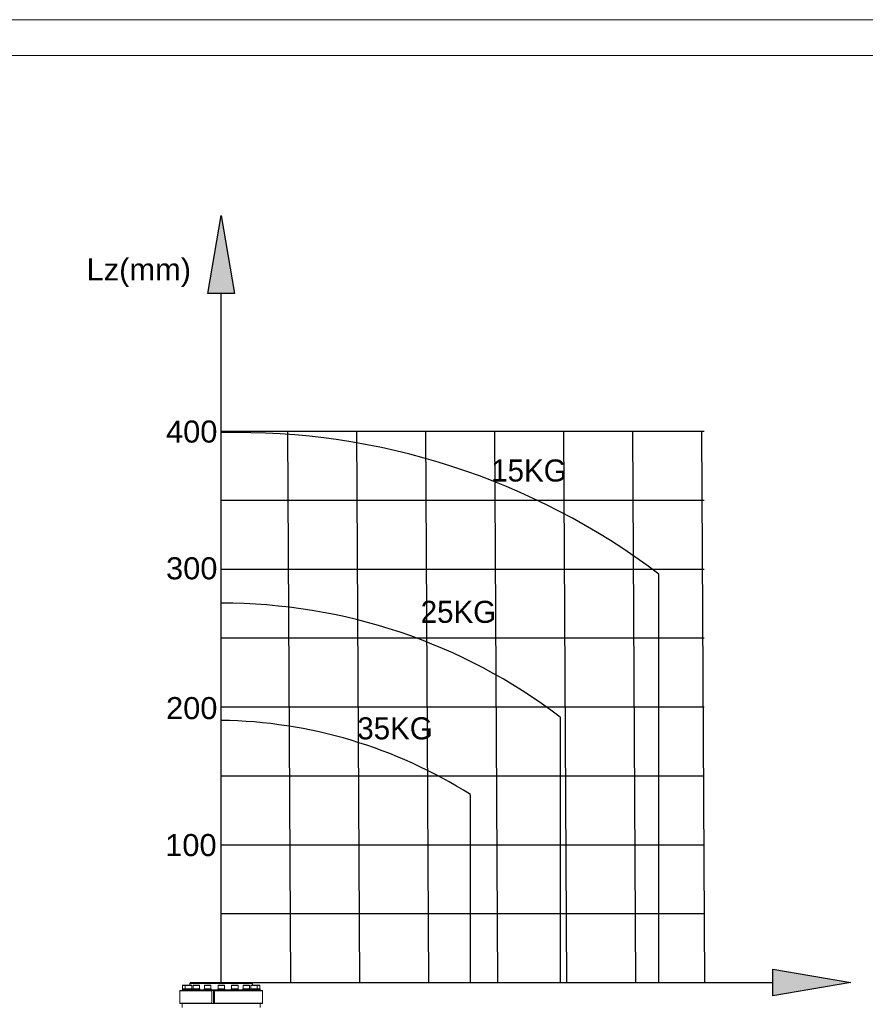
# Model space of a CAD drawing. Header units: millimetres. Extents: x 6316 to 18291, y -19059 to -9021.
# Tile 117 of 146: x 17764 to 18071, y -18871 to -18513. Entities that reach past the tile are written whole.
import ezdxf

# ---------------------------------------------------------------- set-up
doc = ezdxf.new("R2010")
doc.units = ezdxf.units.MM
doc.header["$LTSCALE"] = 10
doc.layers.get('Defpoints').update_dxf_attribs({"true_color": 0x5e5e5e})
for name, color, linetype, lineweight in [('1轮廓实线层', 7, 'Continuous', 18), ('2细线层', 4, 'Continuous', 13), ('图框层', 7, 'Continuous', 18)]:
    doc.layers.add(name, color=color, linetype=linetype, lineweight=lineweight)
doc.layers.add('剖面线层', color=7, linetype='Continuous')
doc.styles.add('SLDTEXTSTYLE0', font='txt', dxfattribs={"bigfont": 'bigfont'})

# ---------------------------------------------------------------- blocks, each defined once
blk = doc.blocks.new('*U142')
blk.add_line((-87.5, 0), (87.5, 0))
blk = doc.blocks.new('*U143')
at = {"layer": 'Defpoints', "color": 0, "linetype": 'ByBlock', "lineweight": -2, "transparency": 16777216}
for p in [(0, 175), (0, 150), (0, 125), (0, 100), (0, 75), (0, 50), (0, 25), (0, 0)]:
    blk.add_blockref('*U142', p, dxfattribs=at)
blk = doc.blocks.new('*U139')
blk.add_line((-0.55, 100), (0.55, -100))
blk = doc.blocks.new('*U141')
at = {"layer": 'Defpoints', "color": 0, "linetype": 'ByBlock', "lineweight": -2, "transparency": 16777216}
for p in [(0, 0), (25, 0), (50, 0), (75, 0), (100, 0), (125, 0), (150, 0)]:
    blk.add_blockref('*U139', p, dxfattribs=at)
blk = doc.blocks.new('ZwmFrameMain_3_A4^_^无分区图框^_^landscape')
at = {"layer": '1轮廓实线层'}
blk.add_line((267, 200), (0, 200), dxfattribs=at)
at = {"layer": '2细线层'}
blk.add_line((272, 205), (-25, 205), dxfattribs=at)

msp = doc.modelspace()

# ---------------------------------------------------------------- hatches: boundary and pattern name
h = msp.add_hatch(color=256)
h.dxf.hatch_style = 1
h.paths.add_polyline_path([(17832.49, -18612.64), (17842.18, -18612.64), (17837.34, -18584.44)])
h = msp.add_hatch(color=256)
h.dxf.hatch_style = 1
h.paths.add_polyline_path([(18037.34, -18857.8), (18037.34, -18867.49), (18065.54, -18862.64)])

# ---------------------------------------------------------------- linework, layer by layer
for p, q in [((17837.34, -18862.64), (17837.34, -18612.64)), ((17995.94, -18862.64), (17995.94, -18714.45)), ((17960.19, -18766.33), (17960.19, -18862.64)), ((17927.69, -18862.64), (17927.69, -18794.5)), ((17837.34, -18862.64), (18037.34, -18862.64))]:
    msp.add_line(p, q)
at = {"color": 7, "linetype": 'Continuous', "lineweight": 18}
for p, q in [((17823.45, -18863.58), (17823.34, -18863.69)), ((17823.34, -18863.69), (17823.34, -18864.91)), ((17824.31, -18863.69), (17823.34, -18863.69)), ((17823.45, -18863.58), (17824.43, -18863.58)), ((17824.43, -18863.58), (17824.31, -18863.69)), ((17824.31, -18863.69), (17824.31, -18864.91)), ((17826.65, -18863.69), (17824.31, -18863.69)), ((17824.43, -18863.58), (17826.53, -18863.58)), ((17826.2, -18862.64), (17826, -18862.98)), ((17826, -18862.98), (17826, -18863.58)), ((17848.67, -18862.98), (17826, -18862.98)), ((17826.2, -18862.64), (17848.48, -18862.64)), ((17826.65, -18863.69), (17826.53, -18863.58)), ((17826.65, -18864.91), (17826.65, -18863.69)), ((17827.21, -18863.58), (17827.1, -18863.69)), ((17827.1, -18863.69), (17827.1, -18864.91)), ((17829.43, -18863.69), (17827.1, -18863.69)), ((17827.21, -18863.58), (17829.31, -18863.58)), ((17829.43, -18863.69), (17829.31, -18863.58)), ((17829.43, -18864.91), (17829.43, -18863.69)), ((17831.38, -18863.58), (17831.26, -18863.69)), ((17831.26, -18863.69), (17831.26, -18864.91)), ((17833.59, -18863.69), (17831.26, -18863.69)), ((17831.38, -18863.58), (17833.48, -18863.58)), ((17833.59, -18863.69), (17833.48, -18863.58)), ((17833.59, -18864.91), (17833.59, -18863.69)), ((17836.29, -18863.58), (17836.17, -18863.69)), ((17836.17, -18863.69), (17836.17, -18864.91)), ((17838.5, -18863.69), (17836.17, -18863.69)), ((17836.29, -18863.58), (17838.39, -18863.58)), ((17838.5, -18863.69), (17838.39, -18863.58)), ((17838.5, -18864.91), (17838.5, -18863.69)), ((17841.2, -18863.58), (17841.08, -18863.69)), ((17841.08, -18863.69), (17841.08, -18864.91)), ((17843.41, -18863.69), (17841.08, -18863.69)), ((17841.2, -18863.58), (17843.3, -18863.58)), ((17843.41, -18863.69), (17843.3, -18863.58)), ((17843.41, -18864.91), (17843.41, -18863.69)), ((17845.36, -18863.58), (17845.24, -18863.69)), ((17845.24, -18863.69), (17845.24, -18864.91)), ((17847.58, -18863.69), (17845.24, -18863.69)), ((17845.36, -18863.58), (17847.46, -18863.58)), ((17847.58, -18863.69), (17847.46, -18863.58)), ((17847.58, -18864.91), (17847.58, -18863.69)), ((17848.14, -18863.58), (17848.03, -18863.69)), ((17848.03, -18863.69), (17848.03, -18864.91)), ((17850.36, -18863.69), (17848.03, -18863.69)), ((17848.14, -18863.58), (17850.24, -18863.58)), ((17848.67, -18862.98), (17848.48, -18862.64)), ((17848.67, -18863.58), (17848.67, -18862.98)), ((17850.36, -18863.69), (17850.24, -18863.58)), ((17850.24, -18863.58), (17851.22, -18863.58)), ((17850.36, -18864.91), (17850.36, -18863.69)), ((17851.34, -18863.69), (17850.36, -18863.69)), ((17851.34, -18863.69), (17851.22, -18863.58)), ((17851.34, -18864.91), (17851.34, -18863.69)), ((17822.5, -18865.51), (17822.34, -18865.68)), ((17822.34, -18865.68), (17822.34, -18870.14)), ((17833.92, -18865.68), (17822.34, -18865.68)), ((17822.5, -18865.51), (17834.14, -18865.51)), ((17823.24, -18864.91), (17823.24, -18865.2)), ((17824.21, -18864.91), (17823.24, -18864.91)), ((17823.24, -18865.18), (17823.24, -18865.21)), ((17823.24, -18865.18), (17823.24, -18865.21)), ((17823.24, -18865.2), (17823.24, -18865.51)), ((17823.3, -18865.18), (17823.3, -18865.21)), ((17823.3, -18865.21), (17823.3, -18865.18)), ((17823.41, -18865.18), (17823.41, -18865.21)), ((17823.41, -18865.21), (17823.41, -18865.18)), ((17823.56, -18865.18), (17823.56, -18865.21)), ((17823.56, -18865.21), (17823.56, -18865.18)), ((17823.76, -18865.18), (17823.76, -18865.21)), ((17823.76, -18865.21), (17823.76, -18865.18)), ((17823.99, -18865.18), (17823.99, -18865.21)), ((17823.99, -18865.21), (17823.99, -18865.18)), ((17824.21, -18864.91), (17824.21, -18865.2)), ((17824.31, -18864.91), (17824.21, -18864.91)), ((17824.21, -18865.2), (17824.21, -18865.51)), ((17824.22, -18865.18), (17824.22, -18865.21)), ((17824.22, -18865.21), (17824.22, -18865.18)), ((17824.27, -18865.18), (17824.27, -18865.21)), ((17824.27, -18865.21), (17824.27, -18865.18)), ((17826.75, -18864.91), (17824.31, -18864.91)), ((17824.37, -18865.18), (17824.37, -18865.21)), ((17824.37, -18865.18), (17824.37, -18865.21)), ((17824.52, -18865.18), (17824.52, -18865.21)), ((17824.52, -18865.21), (17824.52, -18865.18)), ((17824.71, -18865.18), (17824.71, -18865.21)), ((17824.71, -18865.21), (17824.71, -18865.18)), ((17824.93, -18865.21), (17824.93, -18865.18)), ((17824.94, -18865.18), (17824.94, -18865.21)), ((17825.18, -18865.18), (17825.18, -18865.21)), ((17825.18, -18865.21), (17825.18, -18865.18)), ((17825.45, -18865.18), (17825.45, -18865.21)), ((17825.45, -18865.21), (17825.45, -18865.18)), ((17825.45, -18865.18), (17825.45, -18865.18)), ((17825.71, -18865.18), (17825.71, -18865.21)), ((17825.71, -18865.21), (17825.71, -18865.18)), ((17825.71, -18865.21), (17825.71, -18865.21)), ((17825.96, -18865.21), (17825.96, -18865.18)), ((17825.97, -18865.18), (17825.97, -18865.21)), ((17826.2, -18865.18), (17826.2, -18865.21)), ((17826.2, -18865.21), (17826.2, -18865.18)), ((17826.4, -18865.18), (17826.4, -18865.21)), ((17826.4, -18865.21), (17826.4, -18865.18)), ((17826.56, -18865.18), (17826.56, -18865.21)), ((17826.56, -18865.21), (17826.56, -18865.18)), ((17826.67, -18865.18), (17826.67, -18865.21)), ((17826.67, -18865.21), (17826.67, -18865.18)), ((17826.74, -18865.18), (17826.74, -18865.21)), ((17826.74, -18865.21), (17826.74, -18865.18)), ((17826.75, -18865.2), (17826.75, -18864.91)), ((17826.75, -18865.51), (17826.75, -18865.2)), ((17827, -18864.91), (17827, -18865.2)), ((17827.37, -18864.91), (17827, -18864.91)), ((17827, -18865.18), (17827, -18865.21)), ((17827, -18865.2), (17827, -18865.51)), ((17827, -18865.21), (17827, -18865.21)), ((17827.04, -18865.18), (17827.04, -18865.21)), ((17827.04, -18865.21), (17827.04, -18865.18)), ((17827.13, -18865.18), (17827.13, -18865.21)), ((17827.13, -18865.21), (17827.13, -18865.18)), ((17827.28, -18865.18), (17827.28, -18865.21)), ((17827.28, -18865.21), (17827.28, -18865.18)), ((17829.53, -18864.91), (17827.37, -18864.91)), ((17827.46, -18865.18), (17827.46, -18865.21)), ((17827.47, -18865.18), (17827.47, -18865.21)), ((17827.69, -18865.18), (17827.69, -18865.21)), ((17827.69, -18865.21), (17827.69, -18865.18)), ((17827.93, -18865.18), (17827.93, -18865.21)), ((17827.93, -18865.21), (17827.93, -18865.18)), ((17828.2, -18865.18), (17828.2, -18865.21)), ((17828.2, -18865.21), (17828.2, -18865.18)), ((17828.2, -18865.18), (17828.2, -18865.18)), ((17828.46, -18865.18), (17828.46, -18865.21)), ((17828.46, -18865.21), (17828.46, -18865.18)), ((17828.46, -18865.21), (17828.46, -18865.21)), ((17828.72, -18865.18), (17828.72, -18865.21)), ((17828.72, -18865.21), (17828.72, -18865.18)), ((17828.95, -18865.18), (17828.95, -18865.21)), ((17828.95, -18865.21), (17828.95, -18865.18)), ((17829.16, -18865.18), (17829.16, -18865.21)), ((17829.16, -18865.21), (17829.16, -18865.18)), ((17829.32, -18865.18), (17829.32, -18865.21)), ((17829.32, -18865.21), (17829.32, -18865.18)), ((17829.44, -18865.18), (17829.44, -18865.21)), ((17829.44, -18865.21), (17829.44, -18865.18)), ((17829.51, -18865.18), (17829.51, -18865.21)), ((17829.51, -18865.21), (17829.51, -18865.18)), ((17829.53, -18865.2), (17829.53, -18864.91)), ((17829.53, -18865.51), (17829.53, -18865.2)), ((17831.16, -18864.91), (17831.16, -18865.21)), ((17831.94, -18864.91), (17831.16, -18864.91)), ((17831.16, -18865.18), (17831.16, -18865.21)), ((17831.16, -18865.21), (17831.16, -18865.51)), ((17831.19, -18865.18), (17831.19, -18865.21)), ((17831.19, -18865.21), (17831.19, -18865.18)), ((17831.28, -18865.18), (17831.28, -18865.21)), ((17831.28, -18865.21), (17831.28, -18865.18)), ((17831.42, -18865.18), (17831.42, -18865.21)), ((17831.42, -18865.21), (17831.42, -18865.18)), ((17831.6, -18865.18), (17831.6, -18865.21)), ((17831.6, -18865.21), (17831.6, -18865.18)), ((17831.82, -18865.18), (17831.82, -18865.21)), ((17831.82, -18865.21), (17831.82, -18865.18)), ((17833.69, -18864.91), (17831.94, -18864.91)), ((17832.07, -18865.18), (17832.07, -18865.21)), ((17832.07, -18865.18), (17832.07, -18865.21)), ((17832.33, -18865.18), (17832.33, -18865.21)), ((17832.33, -18865.21), (17832.33, -18865.18)), ((17832.33, -18865.18), (17832.33, -18865.18)), ((17832.59, -18865.18), (17832.59, -18865.21)), ((17832.59, -18865.21), (17832.59, -18865.18)), ((17832.59, -18865.21), (17832.59, -18865.21)), ((17832.85, -18865.18), (17832.85, -18865.21)), ((17832.85, -18865.21), (17832.85, -18865.18)), ((17833.09, -18865.18), (17833.09, -18865.21)), ((17833.09, -18865.21), (17833.09, -18865.18)), ((17833.3, -18865.18), (17833.3, -18865.21)), ((17833.3, -18865.21), (17833.3, -18865.18)), ((17833.47, -18865.18), (17833.47, -18865.21)), ((17833.47, -18865.21), (17833.47, -18865.18)), ((17833.6, -18865.18), (17833.6, -18865.21)), ((17833.6, -18865.21), (17833.6, -18865.18)), ((17833.67, -18865.18), (17833.67, -18865.21)), ((17833.67, -18865.21), (17833.67, -18865.18)), ((17833.69, -18865.21), (17833.69, -18864.91)), ((17833.69, -18865.51), (17833.69, -18865.21)), ((17834.14, -18865.51), (17833.92, -18865.68)), ((17833.92, -18870.14), (17833.92, -18865.68)), ((17834.49, -18865.51), (17834.14, -18865.51)), ((17834.49, -18870.31), (17834.49, -18865.51)), ((17834.75, -18865.51), (17834.49, -18865.51)), ((17834.9, -18865.68), (17834.75, -18865.51)), ((17834.75, -18865.51), (17852.17, -18865.51)), ((17852.34, -18865.68), (17834.9, -18865.68)), ((17834.9, -18870.14), (17834.9, -18865.68)), ((17836.07, -18864.91), (17836.07, -18865.18)), ((17837.34, -18864.91), (17836.07, -18864.91)), ((17836.07, -18865.18), (17836.07, -18865.21)), ((17836.07, -18865.21), (17836.07, -18865.51)), ((17836.1, -18865.18), (17836.1, -18865.21)), ((17836.1, -18865.21), (17836.1, -18865.18)), ((17836.18, -18865.18), (17836.18, -18865.21)), ((17836.18, -18865.21), (17836.18, -18865.18)), ((17836.31, -18865.18), (17836.31, -18865.21)), ((17836.31, -18865.21), (17836.31, -18865.18)), ((17836.49, -18865.18), (17836.49, -18865.21)), ((17836.49, -18865.21), (17836.49, -18865.18)), ((17836.7, -18865.18), (17836.7, -18865.21)), ((17836.7, -18865.21), (17836.7, -18865.18)), ((17836.95, -18865.18), (17836.95, -18865.21)), ((17836.95, -18865.21), (17836.95, -18865.18)), ((17837.2, -18865.18), (17837.2, -18865.21)), ((17837.2, -18865.21), (17837.2, -18865.18)), ((17837.2, -18865.18), (17837.2, -18865.18)), ((17838.6, -18864.91), (17837.34, -18864.91)), ((17837.47, -18865.18), (17837.47, -18865.21)), ((17837.47, -18865.18), (17837.47, -18865.21)), ((17837.47, -18865.21), (17837.47, -18865.21)), ((17837.73, -18865.18), (17837.73, -18865.21)), ((17837.73, -18865.21), (17837.73, -18865.18)), ((17837.97, -18865.18), (17837.97, -18865.21)), ((17837.97, -18865.21), (17837.97, -18865.18)), ((17838.18, -18865.18), (17838.18, -18865.21)), ((17838.18, -18865.21), (17838.18, -18865.18)), ((17838.36, -18865.18), (17838.36, -18865.21)), ((17838.36, -18865.21), (17838.36, -18865.18)), ((17838.49, -18865.18), (17838.49, -18865.21)), ((17838.49, -18865.21), (17838.49, -18865.18)), ((17838.58, -18865.18), (17838.58, -18865.21)), ((17838.58, -18865.21), (17838.58, -18865.18)), ((17838.6, -18865.18), (17838.6, -18864.91)), ((17838.6, -18865.21), (17838.6, -18865.18)), ((17838.6, -18865.51), (17838.6, -18865.21)), ((17840.98, -18864.91), (17840.98, -18865.18)), ((17842.73, -18864.91), (17840.98, -18864.91)), ((17840.98, -18865.18), (17840.98, -18865.51)), ((17841, -18865.18), (17841, -18865.21)), ((17841, -18865.21), (17841, -18865.18)), ((17841.08, -18865.18), (17841.08, -18865.21)), ((17841.08, -18865.21), (17841.08, -18865.18)), ((17841.2, -18865.18), (17841.2, -18865.21)), ((17841.2, -18865.21), (17841.2, -18865.18)), ((17841.38, -18865.18), (17841.38, -18865.21)), ((17841.38, -18865.21), (17841.38, -18865.18)), ((17841.59, -18865.18), (17841.59, -18865.21)), ((17841.59, -18865.21), (17841.59, -18865.18)), ((17841.82, -18865.21), (17841.82, -18865.18)), ((17841.83, -18865.18), (17841.83, -18865.21)), ((17842.08, -18865.18), (17842.08, -18865.21)), ((17842.08, -18865.21), (17842.08, -18865.18)), ((17842.08, -18865.18), (17842.08, -18865.18)), ((17842.35, -18865.18), (17842.35, -18865.21)), ((17842.35, -18865.21), (17842.35, -18865.18)), ((17842.35, -18865.21), (17842.35, -18865.21)), ((17842.61, -18865.18), (17842.61, -18865.21)), ((17842.61, -18865.21), (17842.61, -18865.18)), ((17843.51, -18864.91), (17842.73, -18864.91)), ((17842.85, -18865.18), (17842.85, -18865.21)), ((17842.85, -18865.18), (17842.85, -18865.21)), ((17843.07, -18865.18), (17843.07, -18865.21)), ((17843.07, -18865.21), (17843.07, -18865.18)), ((17843.25, -18865.18), (17843.25, -18865.21)), ((17843.25, -18865.21), (17843.25, -18865.18)), ((17843.39, -18865.18), (17843.39, -18865.21)), ((17843.39, -18865.21), (17843.39, -18865.18)), ((17843.48, -18865.18), (17843.48, -18865.21)), ((17843.48, -18865.21), (17843.48, -18865.18)), ((17843.51, -18865.18), (17843.51, -18864.91)), ((17843.51, -18865.51), (17843.51, -18865.18)), ((17843.51, -18865.21), (17843.51, -18865.18)), ((17845.14, -18864.91), (17845.14, -18865.19)), ((17847.31, -18864.91), (17845.14, -18864.91)), ((17845.14, -18865.19), (17845.14, -18865.51)), ((17845.16, -18865.18), (17845.16, -18865.21)), ((17845.16, -18865.21), (17845.16, -18865.21)), ((17845.23, -18865.18), (17845.23, -18865.21)), ((17845.23, -18865.21), (17845.23, -18865.18)), ((17845.35, -18865.18), (17845.35, -18865.21)), ((17845.35, -18865.21), (17845.35, -18865.18)), ((17845.52, -18865.18), (17845.52, -18865.21)), ((17845.52, -18865.21), (17845.52, -18865.18)), ((17845.72, -18865.18), (17845.72, -18865.21)), ((17845.72, -18865.21), (17845.72, -18865.18)), ((17845.96, -18865.18), (17845.96, -18865.21)), ((17845.96, -18865.21), (17845.96, -18865.18)), ((17846.21, -18865.18), (17846.21, -18865.21)), ((17846.21, -18865.21), (17846.21, -18865.18)), ((17846.21, -18865.18), (17846.21, -18865.18)), ((17846.48, -18865.18), (17846.48, -18865.21)), ((17846.48, -18865.21), (17846.48, -18865.18)), ((17846.48, -18865.21), (17846.48, -18865.21)), ((17846.74, -18865.18), (17846.74, -18865.21)), ((17846.74, -18865.21), (17846.74, -18865.18)), ((17846.99, -18865.18), (17846.99, -18865.21)), ((17846.99, -18865.21), (17846.99, -18865.18)), ((17847.21, -18865.18), (17847.21, -18865.21)), ((17847.21, -18865.21), (17847.21, -18865.18)), ((17847.68, -18864.91), (17847.31, -18864.91)), ((17847.4, -18865.18), (17847.4, -18865.21)), ((17847.4, -18865.18), (17847.4, -18865.21)), ((17847.54, -18865.18), (17847.54, -18865.21)), ((17847.54, -18865.21), (17847.54, -18865.18)), ((17847.63, -18865.18), (17847.63, -18865.21)), ((17847.63, -18865.21), (17847.63, -18865.18)), ((17847.68, -18865.19), (17847.68, -18864.91)), ((17847.68, -18865.18), (17847.68, -18865.21)), ((17847.68, -18865.21), (17847.68, -18865.18)), ((17847.68, -18865.51), (17847.68, -18865.19)), ((17847.93, -18864.91), (17847.93, -18865.19)), ((17850.36, -18864.91), (17847.93, -18864.91)), ((17847.93, -18865.19), (17847.93, -18865.51)), ((17847.94, -18865.18), (17847.94, -18865.21)), ((17847.94, -18865.21), (17847.94, -18865.18)), ((17848, -18865.18), (17848, -18865.21)), ((17848, -18865.21), (17848, -18865.18)), ((17848.11, -18865.18), (17848.11, -18865.21)), ((17848.11, -18865.21), (17848.11, -18865.18)), ((17848.27, -18865.18), (17848.27, -18865.21)), ((17848.27, -18865.21), (17848.27, -18865.18)), ((17848.48, -18865.18), (17848.48, -18865.21)), ((17848.48, -18865.21), (17848.48, -18865.18)), ((17848.71, -18865.18), (17848.71, -18865.21)), ((17848.71, -18865.21), (17848.71, -18865.18)), ((17848.96, -18865.18), (17848.96, -18865.21)), ((17848.96, -18865.21), (17848.96, -18865.18)), ((17848.96, -18865.18), (17848.96, -18865.18)), ((17849.23, -18865.18), (17849.23, -18865.21)), ((17849.23, -18865.21), (17849.23, -18865.18)), ((17849.23, -18865.21), (17849.23, -18865.21)), ((17849.49, -18865.18), (17849.49, -18865.21)), ((17849.49, -18865.21), (17849.49, -18865.18)), ((17849.74, -18865.18), (17849.74, -18865.21)), ((17849.74, -18865.21), (17849.74, -18865.18)), ((17849.96, -18865.18), (17849.96, -18865.21)), ((17849.96, -18865.21), (17849.96, -18865.18)), ((17850.16, -18865.18), (17850.16, -18865.21)), ((17850.16, -18865.21), (17850.16, -18865.18)), ((17850.31, -18865.18), (17850.31, -18865.21)), ((17850.31, -18865.21), (17850.31, -18865.18)), ((17850.46, -18864.91), (17850.36, -18864.91)), ((17850.41, -18865.18), (17850.41, -18865.21)), ((17850.41, -18865.18), (17850.41, -18865.21)), ((17850.46, -18865.19), (17850.46, -18864.91)), ((17851.44, -18864.91), (17850.46, -18864.91)), ((17850.46, -18865.18), (17850.46, -18865.21)), ((17850.46, -18865.21), (17850.46, -18865.18)), ((17850.46, -18865.51), (17850.46, -18865.19)), ((17850.69, -18865.18), (17850.69, -18865.21)), ((17850.69, -18865.21), (17850.69, -18865.18)), ((17850.91, -18865.18), (17850.91, -18865.21)), ((17850.91, -18865.21), (17850.91, -18865.18)), ((17851.11, -18865.18), (17851.11, -18865.21)), ((17851.11, -18865.21), (17851.11, -18865.18)), ((17851.27, -18865.18), (17851.27, -18865.21)), ((17851.27, -18865.21), (17851.27, -18865.18)), ((17851.37, -18865.18), (17851.37, -18865.21)), ((17851.37, -18865.21), (17851.37, -18865.18)), ((17851.43, -18865.18), (17851.43, -18865.21)), ((17851.43, -18865.21), (17851.43, -18865.18)), ((17851.44, -18865.2), (17851.44, -18864.91)), ((17851.44, -18865.51), (17851.44, -18865.2)), ((17852.34, -18865.68), (17852.17, -18865.51)), ((17852.34, -18870.14), (17852.34, -18865.68)), ((17822.34, -18870.14), (17822.5, -18870.31)), ((17822.34, -18870.14), (17833.92, -18870.14)), ((17834.14, -18870.31), (17822.5, -18870.31)), ((17823.17, -18870.31), (17823.17, -18871.74)), ((17833.92, -18870.14), (17834.14, -18870.31)), ((17834.49, -18870.31), (17834.14, -18870.31)), ((17834.75, -18870.31), (17834.49, -18870.31)), ((17834.75, -18870.31), (17834.9, -18870.14)), ((17852.17, -18870.31), (17834.75, -18870.31)), ((17834.9, -18870.14), (17852.34, -18870.14)), ((17851.5, -18871.74), (17851.5, -18870.31)), ((17852.17, -18870.31), (17852.34, -18870.14))]:
    msp.add_line(p, q, dxfattribs=at)
for points in [[(17837.34, -18584.44), (17842.18, -18612.64), (17832.49, -18612.64)], [(18065.54, -18862.64), (18037.34, -18867.49), (18037.34, -18857.8)]]:
    msp.add_lwpolyline(points, close=True)
at = {"lineweight": 30}
for centre, radius, start, end in [((17843.03, -18916.57), 253.44, 52.891, 91.2868), ((17837.85, -18926.95), 201.9, 52.7063, 90.1464), ((17834.78, -18941), 173.48, 57.6176, 89.155)]:
    msp.add_arc(centre, radius, start, end, dxfattribs=at)
at = {"color": 7, "linetype": 'Continuous', "lineweight": 18}
for centre, major_axis, ratio, start_param, end_param in [((17824.5, -18865.18), (1.27, -0.02), 0.113272, 3.247879, 3.457318), ((17824.5, -18865.21), (1.27, -0.05), 0.108204, 3.250167, 3.459606), ((17824.5, -18865.18), (1.27, 0.02), 0.113277, 3.140229, 3.245146), ((17824.5, -18865.21), (1.27, -0.02), 0.113274, 3.142959, 3.247679), ((17824.5, -18865.18), (1.27, -0.05), 0.108197, 3.459805, 3.669245), ((17824.5, -18865.21), (1.27, -0.07), 0.098331, 3.461407, 3.670847), ((17824.5, -18865.18), (1.27, -0.07), 0.09832, 3.671045, 3.880485), ((17824.5, -18865.21), (1.27, -0.1), 0.084163, 3.671653, 3.881092), ((17824.5, -18865.18), (1.27, -0.1), 0.084148, 3.88129, 4.090729), ((17824.5, -18865.21), (1.27, -0.12), 0.066391, 3.880777, 4.090216), ((17824.5, -18865.18), (1.27, -0.12), 0.066373, 4.090413, 4.299852), ((17824.5, -18865.21), (1.27, -0.13), 0.045836, 4.088851, 4.29829), ((17824.5, -18865.18), (1.27, -0.13), 0.045815, 4.298486, 4.507925), ((17824.5, -18865.21), (1.27, -0.14), 0.023394, 4.296118, 4.505558), ((17825.48, -18865.18), (1.27, 0.02), 0.112918, 3.139895, 3.218632), ((17825.48, -18865.21), (1.27, -0.01), 0.113554, 3.142621, 3.221161), ((17825.48, -18865.18), (1.27, -0.01), 0.113553, 3.22136, 3.4308), ((17825.48, -18865.21), (1.27, -0.04), 0.109108, 3.223705, 3.433145), ((17825.48, -18865.18), (1.27, -0.04), 0.109102, 3.433344, 3.642783), ((17825.48, -18865.21), (1.27, -0.07), 0.099812, 3.435052, 3.644492), ((17825.48, -18865.18), (1.27, -0.07), 0.099801, 3.64469, 3.85413), ((17825.48, -18865.21), (1.27, -0.09), 0.086146, 3.645433, 3.854872), ((17825.48, -18865.18), (1.27, -0.09), 0.086132, 3.85507, 4.064509), ((17825.48, -18865.21), (1.27, -0.12), 0.068782, 3.854697, 4.064136), ((17825.48, -18865.18), (1.27, -0.12), 0.068765, 4.064333, 4.273772), ((17825.48, -18865.21), (1.27, -0.13), 0.048527, 4.062892, 4.272331), ((17825.48, -18865.21), (1.27, -0.14), 0.02627, 4.270242, 4.479681), ((17825.48, -18865.18), (1.27, -0.13), 0.048507, 4.272527, 4.481966), ((17825.48, -18865.18), (1.27, -0.14), 0.026249, 4.479876, 4.689316), ((17825.48, -18865.21), (1.27, -0.14), 0.002944, 4.477105, 4.686544), ((17825.48, -18865.18), (1.27, -0.14), 0.002922, 4.686739, 4.896178), ((17825.48, -18865.21), (1.27, -0.14), 0.020502, 1.389834, 1.599274), ((17825.48, -18865.18), (1.27, -0.14), 0.020524, 1.1802, 1.389639), ((17825.48, -18865.21), (1.27, -0.13), 0.043115, 1.182643, 1.392083), ((17825.48, -18865.21), (1.27, -0.12), 0.063956, 0.974687, 1.184126), ((17825.48, -18865.18), (1.27, -0.13), 0.043135, 0.973008, 1.182448), ((17825.48, -18865.18), (1.27, -0.12), 0.063975, 0.765051, 0.97449), ((17825.48, -18865.21), (1.27, -0.1), 0.082122, 0.765702, 0.975141), ((17825.48, -18865.18), (1.27, -0.1), 0.082138, 0.556065, 0.765504), ((17825.48, -18865.21), (1.27, -0.08), 0.096782, 0.555594, 0.765033), ((17825.48, -18865.18), (1.27, -0.08), 0.096794, 0.345956, 0.555395), ((17825.48, -18865.21), (1.27, -0.05), 0.107224, 0.344464, 0.553903), ((17825.48, -18865.18), (1.27, -0.05), 0.107232, 0.134825, 0.344265), ((17825.48, -18865.21), (1.27, -0.02), 0.112915, 0.1326, 0.34204), ((17825.48, -18865.18), (1.27, -0.02), 0.112918, 0.001698, 0.132401), ((17825.48, -18865.21), (1.27, 0.01), 0.113554, 6.282157, 6.413057), ((17828.26, -18865.18), (1.27, -0.01), 0.113753, 3.194839, 3.404279), ((17828.26, -18865.21), (1.27, -0.04), 0.109936, 3.197233, 3.406673), ((17828.26, -18865.18), (1.27, 0.02), 0.11248, 3.139565, 3.192122), ((17828.26, -18865.21), (1.27, -0.01), 0.113755, 3.14228, 3.19464), ((17828.26, -18865.18), (1.27, -0.04), 0.109931, 3.406872, 3.616312), ((17828.26, -18865.21), (1.27, -0.07), 0.101225, 3.408681, 3.618121), ((17828.26, -18865.18), (1.27, -0.07), 0.101215, 3.61832, 3.827759), ((17828.26, -18865.21), (1.27, -0.09), 0.088072, 3.619195, 3.828634), ((17828.26, -18865.18), (1.27, -0.09), 0.088058, 3.828832, 4.038272), ((17828.26, -18865.21), (1.27, -0.11), 0.071129, 3.8286, 4.03804), ((17828.26, -18865.21), (1.27, -0.13), 0.051187, 4.03692, 4.246359), ((17828.26, -18865.18), (1.27, -0.11), 0.071111, 4.038236, 4.247676), ((17828.26, -18865.18), (1.27, -0.13), 0.051168, 4.246555, 4.455995), ((17828.26, -18865.21), (1.27, -0.14), 0.02913, 4.244358, 4.453798), ((17828.26, -18865.18), (1.27, -0.14), 0.029109, 4.453993, 4.663432), ((17828.26, -18865.21), (1.27, -0.14), 0.005886, 4.451259, 4.660699), ((17828.26, -18865.18), (1.27, -0.14), 0.005864, 4.660893, 4.870333), ((17828.26, -18865.21), (1.27, -0.14), 0.017597, 1.415697, 1.625137), ((17828.26, -18865.18), (1.27, -0.14), 0.017619, 1.206063, 1.415502), ((17828.26, -18865.21), (1.27, -0.13), 0.040366, 1.208577, 1.418017), ((17828.26, -18865.18), (1.27, -0.13), 0.040387, 0.998942, 1.208382), ((17828.26, -18865.21), (1.27, -0.12), 0.061479, 1.000734, 1.210173), ((17828.26, -18865.18), (1.27, -0.12), 0.061498, 0.791098, 1.000537), ((17828.26, -18865.21), (1.27, -0.1), 0.080027, 0.791886, 1.001326), ((17828.26, -18865.18), (1.27, -0.1), 0.080043, 0.582249, 0.791689), ((17828.26, -18865.21), (1.27, -0.08), 0.095167, 0.581917, 0.791357), ((17828.26, -18865.18), (1.27, -0.08), 0.09518, 0.372279, 0.581719), ((17828.26, -18865.21), (1.27, -0.05), 0.10617, 0.370903, 0.580342), ((17828.26, -18865.18), (1.27, -0.05), 0.106178, 0.161264, 0.370704), ((17828.26, -18865.21), (1.27, -0.02), 0.112476, 0.15911, 0.368549), ((17828.26, -18865.18), (1.27, -0.02), 0.11248, 0.002028, 0.15891), ((17828.26, -18865.21), (1.27, 0.01), 0.113755, 6.282498, 6.439578), ((17832.43, -18865.18), (1.27, 0), 0.113874, 3.168316, 3.377756), ((17832.43, -18865.21), (1.27, -0.03), 0.110688, 3.170753, 3.380192), ((17832.43, -18865.18), (1.27, -0.03), 0.110683, 3.380392, 3.589831), ((17832.43, -18865.21), (1.27, -0.06), 0.102568, 3.382296, 3.591735), ((17832.43, -18865.18), (1.27, -0.06), 0.102559, 3.591934, 3.801374), ((17832.43, -18865.21), (1.27, -0.09), 0.089939, 3.59294, 3.802379), ((17832.43, -18865.18), (1.27, -0.09), 0.089925, 3.802577, 4.012016), ((17832.43, -18865.21), (1.27, -0.11), 0.073428, 3.802486, 4.011926), ((17832.43, -18865.18), (1.27, -0.11), 0.073411, 4.012123, 4.221562), ((17832.43, -18865.21), (1.27, -0.13), 0.053815, 4.010934, 4.220373), ((17832.43, -18865.18), (1.27, -0.13), 0.053795, 4.220569, 4.430009), ((17832.43, -18865.21), (1.27, -0.14), 0.031972, 4.218466, 4.427905), ((17832.43, -18865.18), (1.27, -0.14), 0.03195, 4.4281, 4.63754), ((17832.43, -18865.21), (1.27, -0.14), 0.008824, 4.425412, 4.634851), ((17832.43, -18865.18), (1.27, -0.14), 0.008802, 4.635046, 4.844486), ((17832.43, -18865.21), (1.27, -0.14), 0.014682, 1.441555, 1.650995), ((17832.43, -18865.18), (1.27, -0.14), 0.014704, 1.231921, 1.44136), ((17832.43, -18865.21), (1.27, -0.14), 0.037591, 1.234499, 1.443939), ((17832.43, -18865.18), (1.27, -0.14), 0.037612, 1.024865, 1.234304), ((17832.43, -18865.21), (1.27, -0.12), 0.058962, 1.026765, 1.236204), ((17832.43, -18865.18), (1.27, -0.12), 0.058981, 0.817129, 1.026569), ((17832.43, -18865.21), (1.27, -0.11), 0.077879, 0.818053, 1.027492), ((17832.43, -18865.18), (1.27, -0.11), 0.077895, 0.608416, 0.817856), ((17832.43, -18865.21), (1.27, -0.08), 0.093487, 0.608224, 0.817663), ((17832.43, -18865.18), (1.27, -0.08), 0.0935, 0.398586, 0.608026), ((17832.43, -18865.21), (1.27, -0.06), 0.105042, 0.397329, 0.606769), ((17832.43, -18865.18), (1.27, -0.06), 0.10505, 0.187691, 0.39713), ((17832.43, -18865.21), (1.27, -0.03), 0.111958, 0.185613, 0.395053), ((17832.43, -18865.18), (1.27, -0.03), 0.111963, 6.259159, 6.468599), ((17832.43, -18865.21), (1.27, 0), 0.113875, 6.256661, 6.466101), ((17837.34, -18865.18), (1.27, 0), 0.113915, 3.141792, 3.351232), ((17837.34, -18865.21), (1.27, -0.03), 0.111362, 3.144263, 3.353703), ((17837.34, -18865.18), (1.27, -0.03), 0.111357, 3.353902, 3.563342), ((17837.34, -18865.21), (1.27, -0.06), 0.103841, 3.355896, 3.565335), ((17837.34, -18865.18), (1.27, -0.06), 0.103832, 3.565534, 3.774974), ((17837.34, -18865.21), (1.27, -0.09), 0.091744, 3.566667, 3.776106), ((17837.34, -18865.18), (1.27, -0.09), 0.091731, 3.776304, 3.985744), ((17837.34, -18865.21), (1.27, -0.11), 0.075678, 3.776355, 3.985794), ((17837.34, -18865.18), (1.27, -0.11), 0.075662, 3.985991, 4.195431), ((17837.34, -18865.21), (1.27, -0.13), 0.056407, 3.984933, 4.194373), ((17837.34, -18865.18), (1.27, -0.13), 0.056387, 4.194569, 4.404008), ((17837.34, -18865.21), (1.27, -0.14), 0.034793, 4.192564, 4.402004), ((17837.34, -18865.18), (1.27, -0.14), 0.034772, 4.402199, 4.611638), ((17837.34, -18865.21), (1.27, -0.14), 0.011756, 4.399562, 4.609001), ((17837.34, -18865.18), (1.27, -0.14), 0.011734, 4.609196, 4.818636), ((17837.34, -18865.21), (1.27, -0.14), 0.011756, 1.467409, 1.676848), ((17837.34, -18865.18), (1.27, -0.14), 0.011778, 1.257774, 1.467214), ((17837.34, -18865.21), (1.27, -0.14), 0.034793, 1.260411, 1.469851), ((17837.34, -18865.18), (1.27, -0.14), 0.034814, 1.050776, 1.260216), ((17837.34, -18865.21), (1.27, -0.13), 0.056407, 1.05278, 1.26222), ((17837.34, -18865.18), (1.27, -0.13), 0.056426, 0.843145, 1.052584), ((17837.34, -18865.21), (1.27, -0.11), 0.075678, 0.844202, 1.053641), ((17837.34, -18865.18), (1.27, -0.11), 0.075695, 0.634565, 0.844005), ((17837.34, -18865.21), (1.27, -0.09), 0.091744, 0.634514, 0.843953), ((17837.34, -18865.18), (1.27, -0.09), 0.091758, 0.424876, 0.634316), ((17837.34, -18865.21), (1.27, -0.06), 0.103841, 0.423743, 0.633182), ((17837.34, -18865.18), (1.27, -0.06), 0.10385, 0.214104, 0.423544), ((17837.34, -18865.21), (1.27, -0.03), 0.111362, 0.21211, 0.42155), ((17837.34, -18865.18), (1.27, -0.03), 0.111367, 0.002471, 0.211911), ((17837.34, -18865.21), (1.27, 0), 0.113915, 0, 0.20944), ((17842.25, -18865.18), (1.27, 0), 0.113875, 3.115269, 3.324708), ((17842.25, -18865.21), (1.27, -0.03), 0.111958, 3.117766, 3.327206), ((17842.25, -18865.18), (1.27, -0.03), 0.111954, 3.327406, 3.536845), ((17842.25, -18865.21), (1.27, -0.06), 0.105042, 3.329482, 3.538922), ((17842.25, -18865.18), (1.27, -0.06), 0.105033, 3.539121, 3.748561), ((17842.25, -18865.21), (1.27, -0.08), 0.093487, 3.540377, 3.749817), ((17842.25, -18865.18), (1.27, -0.08), 0.093475, 3.750015, 3.959454), ((17842.25, -18865.21), (1.27, -0.11), 0.077879, 3.750206, 3.959645), ((17842.25, -18865.18), (1.27, -0.11), 0.077862, 3.959842, 4.169282), ((17842.25, -18865.21), (1.27, -0.12), 0.058962, 3.958918, 4.168357), ((17842.25, -18865.18), (1.27, -0.12), 0.058943, 4.168553, 4.377993), ((17842.25, -18865.21), (1.27, -0.14), 0.037591, 4.166653, 4.376092), ((17842.25, -18865.21), (1.27, -0.14), 0.014682, 4.373708, 4.583148), ((17842.25, -18865.18), (1.27, -0.14), 0.03757, 4.376287, 4.585727), ((17842.25, -18865.18), (1.27, -0.14), 0.01466, 4.583343, 4.792782), ((17842.25, -18865.21), (1.27, -0.14), 0.008824, 1.493259, 1.702698), ((17842.25, -18865.18), (1.27, -0.14), 0.008846, 1.283624, 1.493064), ((17842.25, -18865.21), (1.27, -0.14), 0.031972, 1.286313, 1.495752), ((17842.25, -18865.18), (1.27, -0.14), 0.031993, 1.076678, 1.286118), ((17842.25, -18865.21), (1.27, -0.13), 0.053815, 1.078781, 1.28822), ((17842.25, -18865.18), (1.27, -0.13), 0.053834, 0.869145, 1.078585), ((17842.25, -18865.21), (1.27, -0.11), 0.073428, 0.870333, 1.079773), ((17842.25, -18865.18), (1.27, -0.11), 0.073445, 0.660697, 0.870136), ((17842.25, -18865.21), (1.27, -0.09), 0.089939, 0.660786, 0.870226), ((17842.25, -18865.18), (1.27, -0.09), 0.089952, 0.451149, 0.660589), ((17842.25, -18865.21), (1.27, -0.06), 0.102568, 0.450143, 0.659582), ((17842.25, -18865.18), (1.27, -0.06), 0.102578, 0.240504, 0.449944), ((17842.25, -18865.21), (1.27, -0.03), 0.110688, 0.238599, 0.448039), ((17842.25, -18865.18), (1.27, -0.03), 0.110693, 0.02896, 0.2384), ((17842.25, -18865.21), (1.27, 0), 0.113875, 0.026524, 0.235963), ((17842.25, -18865.21), (1.27, 0.03), 0.111958, 6.254652, 6.307012), ((17846.41, -18865.18), (1.27, 0.01), 0.113756, 3.140908, 3.298185), ((17846.41, -18865.21), (1.27, -0.02), 0.112476, 3.143623, 3.300702), ((17846.41, -18865.18), (1.27, -0.02), 0.112472, 3.300902, 3.510342), ((17846.41, -18865.21), (1.27, -0.05), 0.10617, 3.303056, 3.512495), ((17846.41, -18865.18), (1.27, -0.05), 0.106161, 3.512695, 3.722134), ((17846.41, -18865.21), (1.27, -0.08), 0.095167, 3.51407, 3.72351), ((17846.41, -18865.18), (1.27, -0.08), 0.095155, 3.723708, 3.933148), ((17846.41, -18865.21), (1.27, -0.1), 0.080027, 3.724039, 3.933479), ((17846.41, -18865.18), (1.27, -0.1), 0.080011, 3.933676, 4.143115), ((17846.41, -18865.21), (1.27, -0.12), 0.061479, 3.932887, 4.142326), ((17846.41, -18865.18), (1.27, -0.12), 0.06146, 4.142522, 4.351962), ((17846.41, -18865.21), (1.27, -0.13), 0.040366, 4.14073, 4.35017), ((17846.41, -18865.18), (1.27, -0.13), 0.040345, 4.350365, 4.559805), ((17846.41, -18865.21), (1.27, -0.14), 0.017597, 4.34785, 4.55729), ((17846.41, -18865.18), (1.27, -0.14), 0.017575, 4.557485, 4.766924), ((17846.41, -18865.21), (1.27, -0.14), 0.005886, 1.519106, 1.728546), ((17846.41, -18865.18), (1.27, -0.14), 0.005908, 1.309472, 1.518911), ((17846.41, -18865.21), (1.27, -0.14), 0.02913, 1.312205, 1.521644), ((17846.41, -18865.18), (1.27, -0.14), 0.029152, 1.10257, 1.31201), ((17846.41, -18865.21), (1.27, -0.13), 0.051187, 1.104767, 1.314206), ((17846.41, -18865.18), (1.27, -0.13), 0.051207, 0.895131, 1.104571), ((17846.41, -18865.21), (1.27, -0.11), 0.071129, 0.896447, 1.105887), ((17846.41, -18865.18), (1.27, -0.11), 0.071146, 0.686811, 0.89625), ((17846.41, -18865.21), (1.27, -0.09), 0.088072, 0.687042, 0.896481), ((17846.41, -18865.18), (1.27, -0.09), 0.088086, 0.477404, 0.686844), ((17846.41, -18865.21), (1.27, -0.07), 0.101225, 0.476528, 0.685968), ((17846.41, -18865.18), (1.27, -0.07), 0.101236, 0.26689, 0.476329), ((17846.41, -18865.21), (1.27, -0.04), 0.109936, 0.26508, 0.47452), ((17846.41, -18865.18), (1.27, -0.04), 0.109942, 0.055441, 0.264881), ((17846.41, -18865.21), (1.27, -0.01), 0.113755, 0.053047, 0.262486), ((17846.41, -18865.18), (1.27, -0.01), 0.113756, 0.000684, 0.052847), ((17846.41, -18865.21), (1.27, 0.02), 0.112476, 6.281155, 6.333515), ((17849.19, -18865.18), (1.27, 0.01), 0.113556, 3.140567, 3.271664), ((17849.19, -18865.21), (1.27, -0.02), 0.112915, 3.143293, 3.274193), ((17849.19, -18865.18), (1.27, -0.02), 0.112912, 3.274393, 3.483832), ((17849.19, -18865.21), (1.27, -0.05), 0.107224, 3.276617, 3.486057), ((17849.19, -18865.18), (1.27, -0.05), 0.107216, 3.486256, 3.695695), ((17849.19, -18865.21), (1.27, -0.08), 0.096782, 3.487747, 3.697186), ((17849.19, -18865.18), (1.27, -0.08), 0.09677, 3.697385, 3.906824), ((17849.19, -18865.21), (1.27, -0.1), 0.082122, 3.697855, 3.907294), ((17849.19, -18865.18), (1.27, -0.1), 0.082107, 3.907492, 4.116931), ((17849.19, -18865.21), (1.27, -0.12), 0.063956, 3.90684, 4.116279), ((17849.19, -18865.18), (1.27, -0.12), 0.063938, 4.116476, 4.325915), ((17849.19, -18865.21), (1.27, -0.13), 0.043115, 4.114796, 4.324236), ((17849.19, -18865.18), (1.27, -0.13), 0.043094, 4.324431, 4.533871), ((17849.19, -18865.21), (1.27, -0.14), 0.020502, 4.321987, 4.531427), ((17849.19, -18865.18), (1.27, -0.14), 0.02048, 4.531622, 4.741061), ((17849.19, -18865.21), (1.27, -0.14), 0.002944, 1.544952, 1.754391), ((17849.19, -18865.18), (1.27, -0.14), 0.002966, 1.335317, 1.544757), ((17849.19, -18865.21), (1.27, -0.14), 0.02627, 1.338089, 1.547528), ((17849.19, -18865.18), (1.27, -0.14), 0.026292, 1.128454, 1.337894), ((17849.19, -18865.21), (1.27, -0.13), 0.048527, 1.130739, 1.340178), ((17849.19, -18865.18), (1.27, -0.13), 0.048547, 0.921104, 1.130543), ((17849.19, -18865.21), (1.27, -0.12), 0.068782, 0.922544, 1.131983), ((17849.19, -18865.18), (1.27, -0.12), 0.0688, 0.712908, 0.922347), ((17849.19, -18865.21), (1.27, -0.09), 0.086146, 0.713279, 0.922719), ((17849.19, -18865.18), (1.27, -0.09), 0.086161, 0.503642, 0.713082), ((17849.19, -18865.21), (1.27, -0.07), 0.099812, 0.502899, 0.712338), ((17849.19, -18865.18), (1.27, -0.07), 0.099823, 0.293261, 0.5027), ((17849.19, -18865.21), (1.27, -0.04), 0.109108, 0.291552, 0.500991), ((17849.19, -18865.18), (1.27, -0.04), 0.109115, 0.081913, 0.291353), ((17849.19, -18865.21), (1.27, -0.01), 0.113554, 0.079568, 0.289007), ((17850.17, -18865.18), (1.27, -0.14), 0.023415, 1.15433, 1.36377), ((17850.17, -18865.21), (1.27, -0.13), 0.045836, 1.156697, 1.366137), ((17849.19, -18865.18), (1.27, -0.01), 0.113556, 0.001026, 0.079368), ((17849.19, -18865.21), (1.27, 0.02), 0.112915, 6.281485, 6.360025), ((17850.17, -18865.18), (1.27, -0.13), 0.045856, 0.947062, 1.156502), ((17850.17, -18865.21), (1.27, -0.12), 0.066391, 0.948624, 1.158063), ((17850.17, -18865.18), (1.27, -0.12), 0.066409, 0.738988, 0.948427), ((17850.17, -18865.21), (1.27, -0.1), 0.084163, 0.739499, 0.948939), ((17850.17, -18865.18), (1.27, -0.1), 0.084178, 0.529862, 0.739302), ((17850.17, -18865.21), (1.27, -0.07), 0.098331, 0.529254, 0.738694), ((17850.17, -18865.18), (1.27, -0.07), 0.098342, 0.319616, 0.529056), ((17850.17, -18865.21), (1.27, -0.05), 0.108204, 0.318013, 0.527453), ((17850.17, -18865.18), (1.27, -0.05), 0.108211, 0.108375, 0.317814), ((17850.17, -18865.21), (1.27, -0.02), 0.113274, 0.106086, 0.315526), ((17850.17, -18865.18), (1.27, -0.02), 0.113277, 0.001364, 0.105886), ((17850.17, -18865.21), (1.27, 0.02), 0.113274, 6.281819, 6.386539)]:
    msp.add_ellipse(centre, major_axis=major_axis, ratio=ratio, start_param=start_param, end_param=end_param, dxfattribs=at)
at = {"color": 8, "linetype": 'Continuous', "lineweight": 18}
for points, knots in [([(17826.75, -18865.34), (17826.78, -18865.34), (17826.85, -18865.34), (17826.95, -18865.34), (17827, -18865.34)], [0, 0, 0, 0, 0.558829, 1, 1, 1, 1]), ([(17829.53, -18865.34), (17829.82, -18865.34), (17830.33, -18865.34), (17830.91, -18865.34), (17831.16, -18865.34)], [0, 0, 0, 0, 0.582047, 1, 1, 1, 1]), ([(17833.69, -18865.34), (17833.93, -18865.34), (17834.63, -18865.34), (17835.43, -18865.34), (17836, -18865.34), (17836.07, -18865.34)], [0, 0, 0, 0, 0.306965, 0.912904, 1, 1, 1, 1]), ([(17838.6, -18865.34), (17838.67, -18865.34), (17839.24, -18865.34), (17840.04, -18865.34), (17840.75, -18865.34), (17840.98, -18865.34)], [0, 0, 0, 0, 0.087096, 0.693035, 1, 1, 1, 1]), ([(17843.51, -18865.34), (17843.76, -18865.34), (17844.35, -18865.34), (17844.85, -18865.34), (17845.14, -18865.34)], [0, 0, 0, 0, 0.417953, 1, 1, 1, 1]), ([(17847.68, -18865.34), (17847.72, -18865.34), (17847.83, -18865.34), (17847.89, -18865.34), (17847.93, -18865.34)], [0, 0, 0, 0, 0.441171, 1, 1, 1, 1])]:
    msp.add_open_spline(points, degree=3, knots=knots, dxfattribs=at)

# ---------------------------------------------------------------- block references
at = {"layer": 'Defpoints', "color": 32, "true_color": 0xcd6928}
for name, p in [('*U143', (17924.84, -18837.64)), ('*U141', (17861.92, -18762.65))]:
    msp.add_blockref(name, p, dxfattribs=at)
at = {"layer": '图框层', "xscale": 2.6, "yscale": 2.6, "zscale": 2.6}
msp.add_blockref('ZwmFrameMain_3_A4^_^无分区图框^_^landscape', (17583.52, -19046.35), dxfattribs=at)

# ---------------------------------------------------------------- texts
at = {"layer": '剖面线层', "char_height": 8, "attachment_point": 2, "style": 'SLDTEXTSTYLE0'}
for s, insert in [('{\\fArial|b0|i0|c134|p34;\\C3;Lz(mm)}', (17807.45, -18599.95)), ('{\\fArial|b0|i0|c134|p34;\\C3;400}', (17826.63, -18658.77)), ('{\\fDengXian|b0|i0|c134|p2;\\C3;15KG}', (17948.88, -18672.9)), ('{\\fArial|b0|i0|c134|p34;\\C3;300}', (17826.64, -18708.38)), ('{\\fDengXian|b0|i0|c134|p2;\\C3;25KG}', (17923.31, -18724.17)), ('{\\fArial|b0|i0|c134|p34;\\C3;200}', (17826.64, -18759.1)), ('{\\fDengXian|b0|i0|c134|p2;\\C3;35KG}', (17900.33, -18766.43)), ('{\\fArial|b0|i0|c134|p34;\\C3;100}', (17826.33, -18808.78))]:
    msp.add_mtext(s, dxfattribs=dict(at, insert=insert))

doc.saveas('drawing.dxf')
